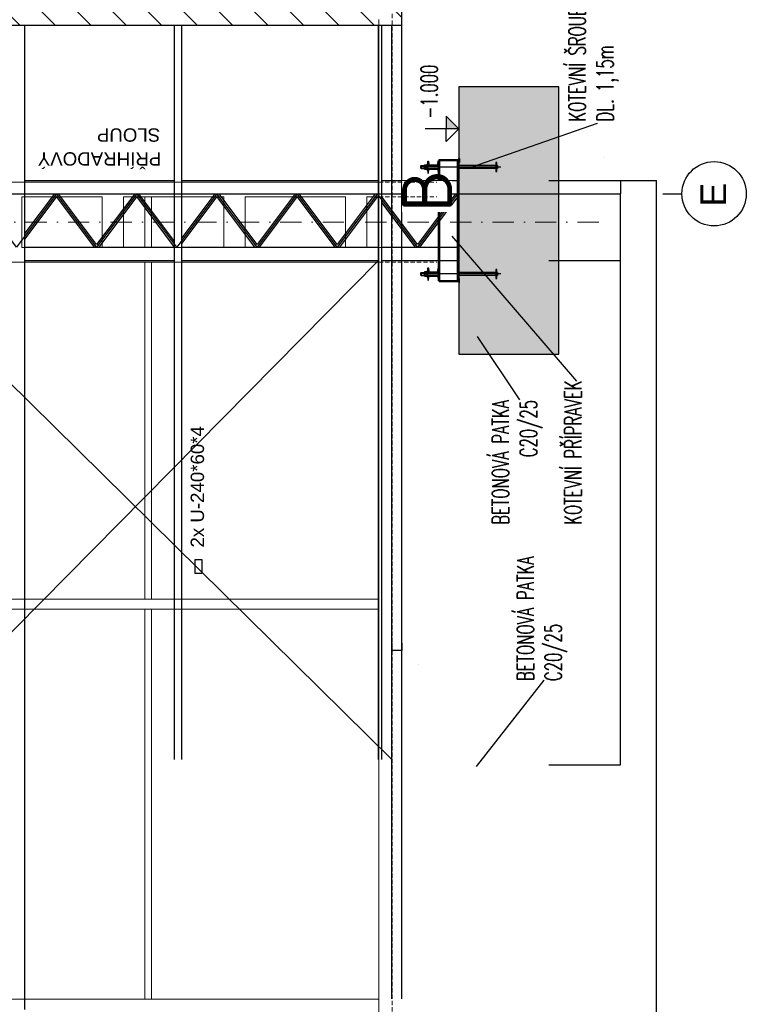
# Model space of a CAD drawing. Header units: millimetres. Extents: x -385852 to 693036, y -525006 to 444206.
# Tile 94 of 156: x 246173 to 257043, y 11699 to 26429. Entities that reach past the tile are written whole.
import ezdxf
from ezdxf.enums import TextEntityAlignment as Align

# ---------------------------------------------------------------- set-up
doc = ezdxf.new("R2010")
doc.units = ezdxf.units.MM
for name, pattern in [('CENTERX2', [101.6, 63.5, -12.7, 12.7, -12.7]), ('DASHDOT', [25.4, 12.7, -6.35, 0, -6.35]), ('HIDDEN', [9.525, 6.35, -3.175])]:
    doc.linetypes.add(name, pattern=pattern)
doc.layers.get('Defpoints').update_dxf_attribs({"color": 8})
doc.layers.add('____podklad-01', color=91, linetype='Continuous', transparency=0.8)
for name, color, linetype, lineweight in [('A99_N_txt-popis-200', 240, 'Continuous', 5), ('A99_S_kce-pohl', 61, 'Continuous', 5), ('A99_S_kce-rez-sil', 7, 'Continuous', 15), ('A99_S_kce-rez-ten', 6, 'Continuous', 9), ('A99_S_osy', 1, 'CENTERX2', 5)]:
    doc.layers.add(name, color=color, linetype=linetype, lineweight=lineweight)
doc.styles.add('100', font='romans.shx', dxfattribs={"width": 0.65, "height": 0.25})
doc.styles.add('50', font='romans.shx', dxfattribs={"width": 0.65, "height": 0.125})
doc.styles.add('ad_popis 100', font='isocpeur.ttf', dxfattribs={"height": 200})
doc.styles.add('ARIAL', font='arial.ttf', dxfattribs={"height": 1000})
doc.styles.add('S2_5', font='ROMANS.shx', dxfattribs={"width": 0.65, "height": 2.5})
doc.dimstyles.new('100', dxfattribs={"dimscale": 0.1, "dimtxt": 1, "dimasz": 1, "dimexe": 1, "dimexo": 5, "dimgap": 1, "dimtad": 1, "dimdec": 0, "dimlfac": 1000, "dimrnd": 1, "dimdsep": 46, "dimtxsty": '100', "dimblk": 'lin_kot', "dimcen": 0, "dimclrd": 256, "dimclre": 256, "dimaunit": 2, "dimadec": 3, "dimazin": 0, "dimtfac": 1, "dimtdec": 0, "dimtix": 1, "dimtmove": 2, "dimatfit": 3, "dimldrblk": 'sip_kot', "dimfxl": 1, "dimtvp": 2.5, "dimtolj": 1, "dimtzin": 0, "dimarcsym": 0})

# ---------------------------------------------------------------- blocks, each defined once
blk = doc.blocks.new('Hex Nut ½ in. -side')
for p, q in [((0, -0.32), (0, 0.32)), ((0.03, 0.22), (0.42, 0.22)), ((0.45, 0.32), (0.45, -0.32)), ((0.03, -0.22), (0.42, -0.22))]:
    blk.add_line(p, q)
for points in [[(0.03, 0.43), (0.42, 0.43)], [(0.42, -0.43), (0.03, -0.43)]]:
    blk.add_lwpolyline(points)
for centre, radius, start, end in [((0.21, 0.32), 0.21, 149.0201, 210.9799), ((0.8, 0), 0.796, 164.2217, 195.7782), ((0.24, 0.32), 0.21, 329.0201, 30.9799), ((-0.35, 0), 0.796, 344.2218, 15.7782), ((0.21, -0.32), 0.21, 149.0201, 210.9799), ((0.24, -0.32), 0.21, 329.0201, 30.9799)]:
    blk.add_arc(centre, radius, start, end)
blk = doc.blocks.new('lin_kot')
at = {"linetype": 'Continuous'}
for q in [(-1, 0), (1, 0)]:
    blk.add_line((0, 0), q, dxfattribs=at)
for points in [[(0, 0), (-1, -1)], [(0, 0), (1, 1)]]:
    blk.add_lwpolyline(points, dxfattribs=at)
blk = doc.blocks.new('*D189')
at = {"layer": '____podklad-01', "lineweight": -2}
for p, q in [((251740, 17100), (251740, 16990)), ((251890, 17100), (251890, 16990)), ((251890, 16990), (251740, 16990))]:
    blk.add_line(p, q, dxfattribs=at)
at = {"layer": 'Defpoints', "color": 0, "lineweight": 5}
for p in [(251740, 17100), (251890, 17100), (251740, 16990)]:
    blk.add_point(p, dxfattribs=at)
at = {"layer": '____podklad-01', "lineweight": -2, "xscale": 0.1, "yscale": 0.1, "zscale": 0.1, "rotation": 180}
blk.add_blockref('lin_kot', (251740, 16990), dxfattribs=at)
at = {"layer": '____podklad-01', "lineweight": -2, "xscale": 0.1, "yscale": 0.1, "zscale": 0.1}
blk.add_blockref('lin_kot', (251890, 16990), dxfattribs=at)
at = {"layer": '____podklad-01', "color": 0, "insert": (252142, 16784), "char_height": 0.25, "attachment_point": 5, "style": '100'}
blk.add_mtext('\\A1;150000', dxfattribs=at)
blk = doc.blocks.new('sip_kot')
at = {"linetype": 'Continuous'}
blk.add_lwpolyline([(0, 0, 0, 0.7, 0), (-3, 0, 0.7, 0.7, 0)], format="xyseb", dxfattribs=at)
blk = doc.blocks.new('vys_kota')
at = {"linetype": 'Continuous'}
for p, q in [((0, 0), (0, 5.01)), ((0, 0), (-1.88, 1.88)), ((-1.88, 1.88), (0, 1.88)), ((1.88, 1.88), (0, 1.88)), ((0, 0), (1.88, 1.88))]:
    blk.add_line(p, q, dxfattribs=at)
for points in [[(0, 1.88), (0, 0), (1.88, 1.88)], [(0, 0), (1.88, 1.88), (0, 1.88), (0, 0)]]:
    blk.add_solid(points, dxfattribs=at)
at = {"color": 7, "linetype": 'Continuous', "style": 'S2_5', "width": 0.65}
blk.add_attdef('VYSKA', (1.57, 3.17), '', height=2.5, dxfattribs=at)
blk = doc.blocks.new('*D191')
at = {"layer": '____podklad-01', "lineweight": -2}
for p, q in [((254502, 24025), (255700, 24025)), ((255700, -625), (255700, 24025)), ((254502, -625), (255700, -625))]:
    blk.add_line(p, q, dxfattribs=at)
at = {"layer": 'Defpoints', "color": 0, "lineweight": 5}
for p in [(254501, 24025), (255700, 24025), (254501, -625)]:
    blk.add_point(p, dxfattribs=at)
at = {"layer": '____podklad-01', "lineweight": -2, "xscale": 0.1, "yscale": 0.1, "zscale": 0.1}
for p, rotation in [((255700, 24025), 90), ((255700, -625), 270)]:
    blk.add_blockref('lin_kot', p, dxfattribs=dict(at, rotation=rotation))
at = {"layer": '____podklad-01', "color": 0, "insert": (255699, 11700), "char_height": 0.25, "attachment_point": 5, "rotation": 90, "style": '100'}
blk.add_mtext('\\A1;24650000', dxfattribs=at)
blk = doc.blocks.new('*D192')
at = {"layer": '____podklad-01', "lineweight": -2}
for p, q in [((254088, 24025), (255162, 24025)), ((255162, 24025), (255162, 23825)), ((254088, 23825), (255162, 23825))]:
    blk.add_line(p, q, dxfattribs=at)
at = {"layer": 'Defpoints', "color": 0, "lineweight": 5}
for p in [(254087, 24025), (254087, 23825), (255162, 23825)]:
    blk.add_point(p, dxfattribs=at)
at = {"layer": '____podklad-01', "lineweight": -2, "xscale": 0.1, "yscale": 0.1, "zscale": 0.1}
for p, rotation in [((255162, 24025), 90), ((255162, 23825), 270)]:
    blk.add_blockref('lin_kot', p, dxfattribs=dict(at, rotation=rotation))
at = {"layer": '____podklad-01', "color": 0, "insert": (254926, 24364), "char_height": 0.25, "attachment_point": 5, "rotation": 90, "style": '100'}
blk.add_mtext('\\A1;200000', dxfattribs=at)
blk = doc.blocks.new('*D186')
at = {"layer": '____podklad-01', "lineweight": -2}
for p, q in [((254088, 22825), (255162, 22825)), ((255162, 15280), (255162, 22825)), ((254088, 15280), (255162, 15280))]:
    blk.add_line(p, q, dxfattribs=at)
at = {"layer": 'Defpoints', "color": 0, "lineweight": 5}
for p in [(254087, 22825), (255162, 22825), (254087, 15280)]:
    blk.add_point(p, dxfattribs=at)
at = {"layer": '____podklad-01', "lineweight": -2, "xscale": 0.1, "yscale": 0.1, "zscale": 0.1}
for p, rotation in [((255162, 22825), 90), ((255162, 15280), 270)]:
    blk.add_blockref('lin_kot', p, dxfattribs=dict(at, rotation=rotation))
at = {"layer": '____podklad-01', "color": 0, "insert": (255162, 19053), "char_height": 0.25, "attachment_point": 5, "rotation": 90, "style": '100'}
blk.add_mtext('\\A1;7545000', dxfattribs=at)
blk = doc.blocks.new('*D187')
at = {"layer": '____podklad-01', "lineweight": -2}
for p, q in [((254088, 23825), (255162, 23825)), ((255162, 22825), (255162, 23825)), ((254088, 22825), (255162, 22825))]:
    blk.add_line(p, q, dxfattribs=at)
at = {"layer": 'Defpoints', "color": 0, "lineweight": 5}
for p in [(254087, 23825), (255162, 23825), (254087, 22825)]:
    blk.add_point(p, dxfattribs=at)
at = {"layer": '____podklad-01', "lineweight": -2, "xscale": 0.1, "yscale": 0.1, "zscale": 0.1}
for p, rotation in [((255162, 23825), 90), ((255162, 22825), 270)]:
    blk.add_blockref('lin_kot', p, dxfattribs=dict(at, rotation=rotation))
at = {"layer": '____podklad-01', "color": 0, "insert": (255162, 23325), "char_height": 0.25, "attachment_point": 5, "rotation": 90, "style": '100'}
blk.add_mtext('\\A1;1000000', dxfattribs=at)

msp = doc.modelspace()

# ---------------------------------------------------------------- hatches: boundary and pattern name
at = {"layer": '____podklad-01'}
h = msp.add_hatch(dxfattribs=at)
h.set_pattern_fill('ANSI31', color=256, scale=3000, angle=90, style=0)
h.set_pattern_definition([(135, (210977.15, -4750.14), (-265.165, -265.165), [])])
h.paths.add_polyline_path([(237036.0766, 26345), (236845.1287, 30097.0866), (251890, 30097.0866), (251890, 26345)])
h.paths.add_polyline_path([(238755.1557, 27065.7841), (238755.1557, 29899.1175), (240011.1081, 29899.1175), (240011.1081, 27065.7841)], flags=24)
h.paths.add_polyline_path([(239915.9159, 24722.6406), (239915.9159, 27230.9739), (240779.0111, 27230.9739), (240779.0111, 24722.6406)], flags=9)
h.paths.add_polyline_path([(246740.867, 27823.2497), (242338.9656, 27823.2497), (242338.9656, 27109.1893), (246740.867, 27109.1893)], flags=24)
h = msp.add_hatch(dxfattribs=at)
h.set_pattern_fill('ANSI36', color=256, scale=1000, angle=90, style=0)
h.set_pattern_definition([(135, (210977.15, -4750.14), (-243.06796, 66.29126), [312.5, -62.5, 0, -62.5])])
h.paths.add_polyline_path([(254240, 1975), (254240, -2025), (252740, -2025), (252740, 1975)])
h.paths.add_polyline_path([(254240, 21425), (254240, 25425), (252740, 25425), (252740, 21425)])
h.paths.add_polyline_path([(253298.2785, 218.4336), (253298.2785, 1589.267), (254208.9928, 1589.267), (254208.9928, 218.4336)], flags=24)

# ---------------------------------------------------------------- linework, layer by layer
for p, q in [((251890, 17620), (251890, 30097.0866)), ((237036.0766, 26345), (251890, 26345)), ((246250, 17620), (246250, 26345)), ((248490, 22400), (248490, 26345)), ((248600, 22400), (248600, 26345)), ((251540, 22400), (251540, 26345)), ((251590, 22400), (251590, 26345)), ((251740, 17620), (251740, 26345)), ((252440, 22525), (252440, 24325)), ((252440, 24325), (252740, 24325)), ((252456, 22513), (252456, 24325)), ((252724, 22525), (252724, 24325)), ((252740, 22525), (252740, 24325)), ((252170, 24239), (252177, 24246)), ((252170, 24239), (252170, 24211)), ((252170, 24211), (252177, 24204)), ((252177, 24246), (252177, 24204)), ((252177, 24246), (252231.2452, 24246)), ((252177, 24204), (252231.2452, 24204)), ((252280, 24246), (252440, 24246)), ((252280, 24204), (252440, 24204)), ((253295, 24246), (252740, 24246)), ((253295, 24204), (252740, 24204)), ((253320, 24246), (253310, 24246)), ((253320, 24204), (253310, 24204)), ((253320, 24246), (253320, 24204)), ((246250, 24025), (248490, 24025)), ((248600, 24025), (251540, 24025)), ((251590, 24025), (252740, 24025)), ((252440, 22825), (252440, 24025)), ((246250, 23825), (248490, 23825)), ((248600, 23825), (251540, 23825)), ((251590, 23825), (252740, 23825)), ((255795.1051, 23825), (256080.0879, 23825)), ((248490, 15360), (248490, 23620)), ((248600, 15360), (248600, 23620)), ((251540, 15360), (251540, 23620)), ((251590, 15360), (251590, 23620)), ((246250, 23025), (248490, 23025)), ((248600, 23025), (251540, 23025)), ((251590, 23025), (252740, 23025)), ((246250, 22825), (248490, 22825)), ((248600, 22825), (251540, 22825)), ((251590, 22825), (252740, 22825)), ((252170, 22639), (252177, 22646)), ((252170, 22639), (252170, 22611)), ((252170, 22611), (252177, 22604)), ((252177, 22646), (252177, 22604)), ((252177, 22646), (252231.2452, 22646)), ((252177, 22604), (252231.2452, 22604)), ((252280, 22646), (252440, 22646)), ((252280, 22604), (252440, 22604)), ((253295, 22646), (252740, 22646)), ((253295, 22604), (252740, 22604)), ((253320, 22646), (253310, 22646)), ((253320, 22604), (253310, 22604)), ((253320, 22646), (253320, 22604)), ((252440, 22525), (252740, 22525)), ((246250, 11620), (246250, 17620)), ((251740, 11780), (251740, 17620)), ((251890, 11780), (251890, 17620))]:
    msp.add_line(p, q, dxfattribs=at)
at = {"layer": '____podklad-01', "ltscale": 2}
for p, q in [((253370.4104, 24225), (252170, 24225)), ((253370.4104, 22625), (252170, 22625))]:
    msp.add_line(p, q, dxfattribs=at)
at = {"layer": '____podklad-01', "ltscale": 0.3}
msp.add_line((238572.5, 23825), (254502.6525, 23825), dxfattribs=at)
at = {"layer": '____podklad-01'}
for points in [[(254240, 21425), (254240, 25425), (252740, 25425), (252740, 21425)], [(252740, 24337), (252740, 24325), (252450, 24325), (252450, 24337)], [(252750, 24355), (252750, 24295), (252740, 24295), (252740, 24355)], [(252280, 24174.7639), (252280, 24274.7639), (252268, 24274.7639), (252268, 24174.7639)], [(253310, 24157.5), (253310, 24292.5), (253295, 24292.5), (253295, 24157.5)], [(253310, 22557.5), (253310, 22692.5), (253295, 22692.5), (253295, 22557.5)], [(252280, 22574.7639), (252280, 22674.7639), (252268, 22674.7639), (252268, 22574.7639)], [(252750, 22495), (252750, 22555), (252740, 22555), (252740, 22495)], [(252740, 22513), (252740, 22525), (252450, 22525), (252450, 22513)], [(248798.7691, 18143.7564), (248798.7691, 18355.5127), (248898.3563, 18355.5127), (248898.3563, 18143.7564)]]:
    msp.add_lwpolyline(points, close=True, dxfattribs=at)
for points in [[(252280, 24250), (252280, 24315), (252282.822, 24315, -0.391021), (252288.305, 24309.939), (252291.396, 24271.304, 0.391021), (252306.348, 24257.5), (252413.652, 24257.5, 0.391021), (252428.604, 24271.304), (252431.695, 24309.939, -0.391021), (252437.178, 24315), (252440, 24315), (252440, 24250)], [(252280, 24200), (252280, 24135), (252282.822, 24135, 0.391021), (252288.305, 24140.061), (252291.396, 24178.696, -0.391021), (252306.348, 24192.5), (252413.652, 24192.5, -0.391021), (252428.604, 24178.696), (252431.695, 24140.061, 0.391021), (252437.178, 24135), (252440, 24135), (252440, 24200)], [(252280, 22650), (252280, 22715), (252282.822, 22715, -0.391021), (252288.305, 22709.939), (252291.396, 22671.304, 0.391021), (252306.348, 22657.5), (252413.652, 22657.5, 0.391021), (252428.604, 22671.304), (252431.695, 22709.939, -0.391021), (252437.178, 22715), (252440, 22715), (252440, 22650)], [(252280, 22600), (252280, 22535), (252282.822, 22535, 0.391021), (252288.305, 22540.061), (252291.396, 22578.696, -0.391021), (252306.348, 22592.5), (252413.652, 22592.5, -0.391021), (252428.604, 22578.696), (252431.695, 22540.061, 0.391021), (252437.178, 22535), (252440, 22535), (252440, 22600)]]:
    msp.add_lwpolyline(points, format="xyb", close=True, dxfattribs=at)
at = {"layer": '____podklad-01', "ltscale": 0.3}
msp.add_lwpolyline([(252724, 23825), (252124, 23025), (251524, 23825), (250924, 23025), (250324, 23825), (249724, 23025), (249124, 23825), (248524, 23025), (247924, 23825), (247324, 23025), (246724, 23825), (246124, 23025), (245524, 23825), (244890, 23025)], dxfattribs=at)
at = {"layer": '____podklad-01'}
for points in [[(246692.75, 23825), (246250, 23234.6667)], [(247292.75, 23025), (246724, 23783.3333), (246250, 23151.3333)], [(247892.75, 23825), (247324, 23066.6667), (246755.25, 23825)], [(248490, 23028.6667), (247924, 23783.3333), (247355.25, 23025)], [(248490, 23112), (247955.25, 23825)], [(249092.75, 23825), (248600, 23168)], [(249692.75, 23025), (249124, 23783.3333), (248600, 23084.6667)], [(250292.75, 23825), (249724, 23066.6667), (249155.25, 23825)], [(250892.75, 23025), (250324, 23783.3333), (249755.25, 23025)], [(251492.75, 23825), (250924, 23066.6667), (250355.25, 23825)], [(251540, 23762), (251524, 23783.3333), (250955.25, 23025)], [(252692.75, 23825), (252124, 23066.6667), (251590, 23778.6667)], [(252740, 23804.6667), (252155.25, 23025)], [(252092.75, 23025), (251590, 23695.3333)], [(244165, 22825.0357), (251740, 15360.0352)], [(244165, 15360.026), (251540, 22825.0357)]]:
    msp.add_lwpolyline(points, dxfattribs=at)
msp.add_circle((256561.7213, 23825), 481.6335, dxfattribs=at)
at = {"layer": 'A99_S_kce-pohl'}
for p, q in [((239545, 24000), (251545, 24000)), ((246205, 23780), (247405, 23780)), ((246205, 23780), (246205, 23020)), ((247405, 23780), (247405, 23020)), ((247725, 23780), (249225, 23780)), ((247725, 23780), (247725, 23020)), ((248045, 23020), (248045, 23780)), ((248145, 23020), (248145, 23780)), ((249225, 23780), (249225, 23020)), ((249545, 23780), (251045, 23780)), ((249545, 23780), (249545, 23020)), ((251045, 23780), (251045, 23020)), ((251365, 23780), (251545, 23780)), ((251365, 23780), (251365, 23020)), ((246205, 23020), (247405, 23020)), ((247725, 23020), (249225, 23020)), ((249545, 23020), (251045, 23020)), ((251365, 23020), (251545, 23020)), ((244485, 22800), (251545, 22800)), ((248045, 22800), (248045, 17760)), ((248145, 22800), (248145, 17760)), ((243885, 17760), (251545, 17760)), ((243885, 17610), (251545, 17610)), ((248045, 17610), (248045, 11775)), ((248145, 17610), (248145, 11775)), ((243885, 11775), (251545, 11775))]:
    msp.add_line(p, q, dxfattribs=at)
at = {"layer": 'A99_S_kce-rez-sil', "color": 7, "linetype": 'HIDDEN', "lineweight": 5, "ltscale": 10}
for points in [[(251545, 23020), (252415, 23020)], [(251545, 22800), (252415, 22800)]]:
    msp.add_lwpolyline(points, dxfattribs=at)
at = {"layer": 'A99_S_kce-rez-ten', "linetype": 'HIDDEN', "lineweight": 5, "ltscale": 10}
msp.add_line((251745, -600), (251745, 83825), dxfattribs=at)
at = {"layer": 'A99_S_kce-rez-ten', "lineweight": 13}
msp.add_line((251545, -600), (251545, 26430), dxfattribs=at)
at = {"layer": 'A99_S_osy', "linetype": 'DASHDOT', "lineweight": 5, "ltscale": 25}
msp.add_lwpolyline([(254834.8182, 23400), (234814.8182, 23400)], dxfattribs=at)

# ---------------------------------------------------------------- block references
at = {"layer": '____podklad-01'}
ref = msp.add_blockref('vys_kota', (252740, 24797.3052), dxfattribs=dict(at, xscale=100, yscale=100, zscale=100, rotation=89.9999999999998))
ref.add_attrib('VYSKA', '-1.000', (252424.6283, 24948.6219), dxfattribs={"layer": '0', "color": 7, "linetype": 'Continuous', "height": 250, "rotation": 90, "style": 'S2_5', "width": 0.65})
at = {"layer": '____podklad-01', "xscale": 82.04199999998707, "yscale": 82.04199999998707, "zscale": 82.04199999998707}
for p in [(252231.2448, 24224.764), (252231.2448, 22624.764)]:
    msp.add_blockref('Hex Nut ½ in. -side', p, dxfattribs=at)

# ---------------------------------------------------------------- texts
at = {"layer": '____podklad-01', "style": 'ARIAL'}
for s, height, rotation, p in [('SLOUP', 200, 180, (247801.0667, 24703.8839)), ('PŘÍHRADOVÝ ', 200, 180, (247327.9297, 24346.2658)), ('E', 384, 90, (256548.9875, 23810.7725)), ('2x U-240*60*4 ', 200, 90, (248830.3634, 19479.8756))]:
    msp.add_text(s, height=height, rotation=rotation, dxfattribs=at).set_placement(p, align=Align.MIDDLE_CENTER)
at = {"layer": '____podklad-01', "char_height": 250, "rotation": 90, "style": '50'}
for s, insert, attachment_point in [('{\\Fromans.shx|c238;KOTEVNÍ ŠROUB 2xM48x3\\PDL. 1,15m}', (254388.2319, 24904.1991), 1), ('{\\Fromans.shx|c238;KOTEVNÍ PŘÍPRAVEK}', (254325.6382, 21031.3103), 3), ('BETONOVÁ PATKA \\P{\\C2;C20/25}', (253242.2008, 20739.4519), 3), ('BETONOVÁ PATKA \\P{\\C2;C20/25}', (253613.0532, 16534.6471), 1)]:
    msp.add_mtext(s, dxfattribs=dict(at, insert=insert, attachment_point=attachment_point))

# ---------------------------------------------------------------- dimensions: what is measured, and where the dimension line sits
at = {"layer": '____podklad-01'}
for base, p1, p2, angle, picture, middle in [((255161.8913, 23825), (254087.4389, 24025), (254087.4389, 23825), 90, '*D192', (254925.8072, 24364.1991)), ((251740, 16989.8273), (251890, 17100.4351), (251740, 17100.4351), 180, '*D189', (252141.9655, 16783.648))]:
    dim = msp.add_linear_dim(base=base, p1=p1, p2=p2, angle=angle, dimstyle='100', dxfattribs=at)
    dim.commit()
    dim.dimension.update_dxf_attribs({"geometry": picture, "text_midpoint": middle, "dimtype": 160})
dim = msp.add_linear_dim(base=(255699.5775, 24025), p1=(254501.4581, -625), p2=(254501.4581, 24025), angle=90, dimstyle='100', dxfattribs=at)
dim.commit()
dim.dimension.update_dxf_attribs({"geometry": '*D191', "text_midpoint": (255699.3525, 11700)})
for base, p1, p2, picture, middle in [((255161.8913, 23825), (254087.4389, 22825), (254087.4389, 23825), '*D187', (255161.6663, 23325)), ((255161.8913, 22825), (254087.4389, 15280), (254087.4389, 22825), '*D186', (255161.6663, 19052.5))]:
    dim = msp.add_linear_dim(base=base, p1=p1, p2=p2, angle=90, dimstyle='100', override={"dimzin": 0}, dxfattribs=at)
    dim.commit()
    dim.dimension.update_dxf_attribs({"geometry": picture, "text_midpoint": middle})

# ---------------------------------------------------------------- leaders
at = {"layer": '____podklad-01', "annotation_type": 0, "has_hookline": 1, "horizontal_direction": (0, 1, 0)}
for points, hookline_direction, text_width in [([(252927.7267, 24221.0284), (254818.7392, 24882.2747), (254818.7392, 24882.3747)], 0, 3133.9286), ([(252635.5301, 23190.0431), (254502.0994, 21019.5439), (254502.0994, 21019.4439)], 1, 2383.3333), ([(253018.2225, 21692.2018), (253652.2705, 20744.4005), (253652.2705, 20744.3005)], 1, 2073.8095), ([(253008.9897, 15255.0128), (254016.8184, 16546.4135), (254016.8184, 16546.5135)], 0, 2073.8095)]:
    msp.add_leader(points, dimstyle='100', override={"dimgap": 1, "dimtad": 0}, dxfattribs=dict(at, hookline_direction=hookline_direction, text_width=text_width))

# ---------------------------------------------------------------- next in the draw order: texts
at = {"layer": 'A99_N_txt-popis-200', "color": 1, "lineweight": 0, "insert": (251891.5025, 23550), "char_height": 750, "width": 465, "attachment_point": 1, "rotation": 90, "style": 'ad_popis 100', "bg_fill": 3, "box_fill_scale": 1, "bg_fill_color": 256, "bg_fill_transparency": 0}
msp.add_mtext('B', dxfattribs=at)

# ---------------------------------------------------------------- next in the draw order: linework, layer by layer
at = {"layer": 'A99_S_kce-rez-sil', "color": 7, "linetype": 'HIDDEN', "lineweight": 5, "ltscale": 10}
for points in [[(251545, 24000), (252415, 24000)], [(251545, 23780), (252415, 23780)]]:
    msp.add_lwpolyline(points, dxfattribs=at)

doc.saveas('drawing.dxf')
